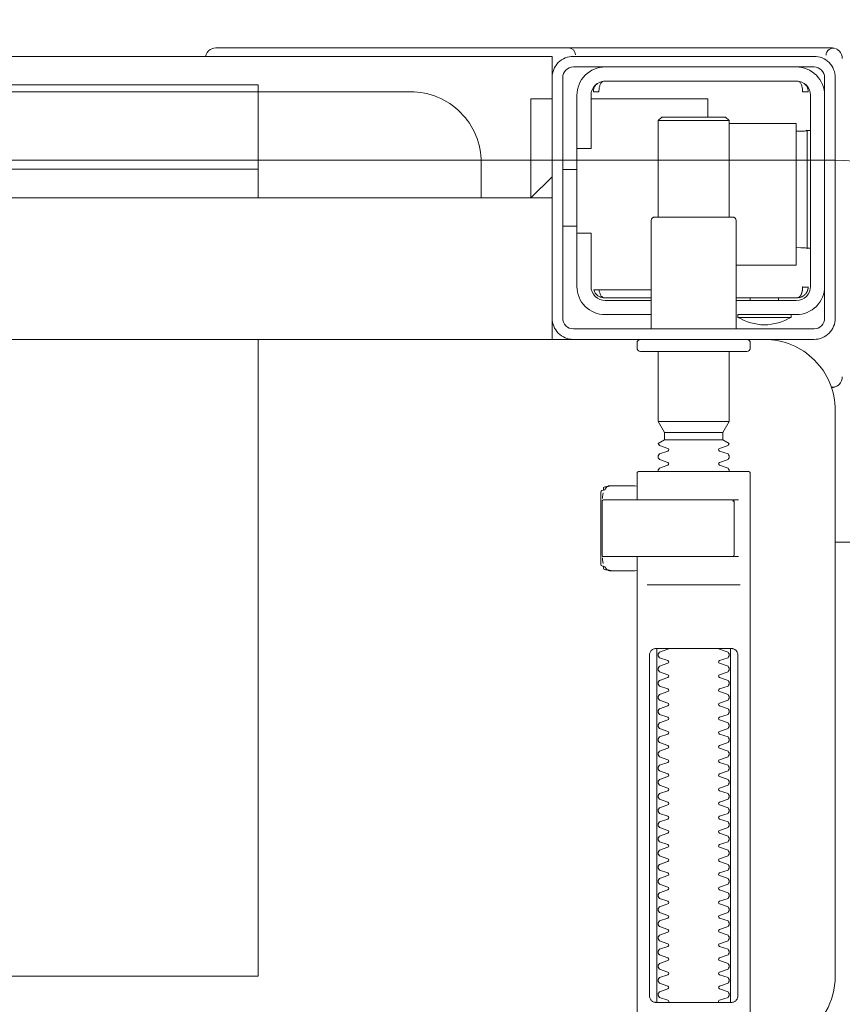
# Model space of a CAD drawing. Header units: millimetres. Extents: x 23192 to 177760, y -399809 to -79279.
# Tile 133 of 256: x 52083 to 52095, y -195408 to -195394. Entities that reach past the tile are written whole.
import ezdxf

# ---------------------------------------------------------------- set-up
doc = ezdxf.new("R2010")
doc.units = ezdxf.units.MM
doc.linetypes.add('HIDDEN2', pattern=[4.7625, 3.175, -1.5875])
doc.layers.get('0').update_dxf_attribs({"lineweight": 0})
doc.layers.add('!! 2_WYBURZENIA DO REMONTU', color=7, linetype='Continuous', lineweight=0, true_color=0x4d4d4d, plot=False)
doc.layers.add('!!_@ wypos sanit nd', color=7, linetype='Continuous', lineweight=0, plot=False)
doc.layers.add('Dimension (ISO)', color=7, linetype='Continuous', lineweight=25)
doc.styles.add('Note Text (ISO)', font='tahoma.ttf')
doc.dimstyles.new('Default (ISO)', dxfattribs={"dimscale": 5, "dimtxt": 5, "dimasz": 5, "dimexe": 3.175, "dimexo": 0, "dimgap": 0.762, "dimtad": 1, "dimdec": 0, "dimrnd": 1e-08, "dimzin": 0, "dimtxsty": 'Note Text (ISO)', "dimcen": 0.09, "dimdle": 10, "dimclrd": 256, "dimclre": 256, "dimclrt": 256, "dimazin": 0, "dimtfac": 0.70104, "dimtmove": 0, "dimatfit": 3, "dimfxl": 1, "dimtolj": 1, "dimtzin": 0, "dimlwd": -1, "dimlwe": -1, "dimarcsym": 0})

# ---------------------------------------------------------------- blocks, each defined once
blk = doc.blocks.new('A$C351F644B')
blk.add_line((-20, 17.5), (20, 17.5))
blk.add_arc((20, 15), 2.5, 0, 90)
blk = doc.blocks.new('A$Cff2eaf8b')
for points in [[(-0.15993, -0.0325), (-0.17249, -0.0325, 0.405519), (-0.172, -0.032), (-0.172, -0.0313, 0.414214), (-0.1725, -0.0308), (-0.1875, -0.0308, 0.414214), (-0.188, -0.0313), (-0.188, -0.032, 0.405519), (-0.18751, -0.0325), (-0.19, -0.0325, -0.414214), (-0.2, -0.0225), (-0.2, 0.0575, -0.266001), (-0.19506, 0.06612)], [(-0.188, 0.06265), (-0.188, -0.01362, 0.414214), (-0.1878, -0.01382), (-0.17545, -0.01382), (-0.1722, -0.01382, 0.414214), (-0.172, -0.01362), (-0.172, -0.00982)], [(-0.18353, 0.01118, 0.182836), (-0.18364, 0.01127), (-0.18485, 0.01168, 0.050055), (-0.185, 0.01194), (-0.185, 0.01222, 0.050055), (-0.18485, 0.01248), (-0.18364, 0.01289, 0.719897), (-0.18364, 0.01327), (-0.18485, 0.01368, 0.050055), (-0.185, 0.01394), (-0.185, 0.01422, 0.050055), (-0.18485, 0.01448), (-0.18364, 0.01489, 0.719897), (-0.18364, 0.01527), (-0.18485, 0.01568, 0.050055), (-0.185, 0.01594), (-0.185, 0.01622, 0.050055), (-0.18485, 0.01648), (-0.18364, 0.01689, 0.719897), (-0.18364, 0.01727), (-0.18485, 0.01768, 0.050055), (-0.185, 0.01794), (-0.185, 0.01822, 0.050055), (-0.18485, 0.01848), (-0.18364, 0.01889, 0.719897), (-0.18364, 0.01927), (-0.18485, 0.01968, 0.050055), (-0.185, 0.01994), (-0.185, 0.02022, 0.050055), (-0.18485, 0.02048), (-0.18364, 0.02089, 0.719897), (-0.18364, 0.02127), (-0.18485, 0.02168, 0.050055), (-0.185, 0.02194), (-0.185, 0.02222, 0.050055), (-0.18485, 0.02248), (-0.18364, 0.02289, 0.719897), (-0.18364, 0.02327), (-0.18485, 0.02368, 0.050055), (-0.185, 0.02394), (-0.185, 0.02422, 0.050055), (-0.18485, 0.02448), (-0.18364, 0.02489, 0.719897), (-0.18364, 0.02527), (-0.18485, 0.02568, 0.050055), (-0.185, 0.02594), (-0.185, 0.02622, 0.050055), (-0.18485, 0.02648), (-0.18364, 0.02689, 0.719897), (-0.18364, 0.02727), (-0.18485, 0.02768, 0.050055), (-0.185, 0.02794), (-0.185, 0.02822, 0.050055), (-0.18485, 0.02848), (-0.18364, 0.02889, 0.719897), (-0.18364, 0.02927), (-0.18485, 0.02968, 0.050055), (-0.185, 0.02994), (-0.185, 0.03022, 0.050055), (-0.18485, 0.03048), (-0.18364, 0.03089, 0.719897), (-0.18364, 0.03127), (-0.18485, 0.03168, 0.050055), (-0.185, 0.03194), (-0.185, 0.03222, 0.050055), (-0.18485, 0.03248), (-0.18364, 0.03289, 0.719897), (-0.18364, 0.03327), (-0.18485, 0.03368, 0.050055), (-0.185, 0.03394), (-0.185, 0.03422, 0.050055), (-0.18485, 0.03448), (-0.18364, 0.03489, 0.719897), (-0.18364, 0.03527), (-0.18485, 0.03568, 0.050055), (-0.185, 0.03594), (-0.185, 0.03622, 0.050055), (-0.18485, 0.03648), (-0.18364, 0.03689, 0.719897), (-0.18364, 0.03727), (-0.18485, 0.03768, 0.050055), (-0.185, 0.03794), (-0.185, 0.03822, 0.050055), (-0.18485, 0.03848), (-0.18364, 0.03889, 0.719897), (-0.18364, 0.03927), (-0.18485, 0.03968, 0.050055), (-0.185, 0.03994), (-0.185, 0.04022, 0.050055), (-0.18485, 0.04048), (-0.18364, 0.04089, 0.719897), (-0.18364, 0.04127), (-0.18485, 0.04168, 0.050055), (-0.185, 0.04194), (-0.185, 0.04222, 0.050055), (-0.18485, 0.04248), (-0.18364, 0.04289, 0.719897), (-0.18364, 0.04327), (-0.18485, 0.04368, 0.050055), (-0.185, 0.04394), (-0.185, 0.04422, 0.050055), (-0.18485, 0.04448), (-0.18364, 0.04489, 0.719897), (-0.18364, 0.04527), (-0.18485, 0.04568, 0.050055), (-0.185, 0.04594), (-0.185, 0.04622, 0.050055), (-0.18485, 0.04648), (-0.18364, 0.04689, 0.719897), (-0.18364, 0.04727), (-0.18485, 0.04768, 0.050055), (-0.185, 0.04794), (-0.185, 0.04822, 0.050055), (-0.18485, 0.04848), (-0.18364, 0.04889, 0.719897), (-0.18364, 0.04927), (-0.18485, 0.04968, 0.050055), (-0.185, 0.04994), (-0.185, 0.05022, 0.050055), (-0.18485, 0.05048), (-0.18364, 0.05089, 0.719897), (-0.18364, 0.05127), (-0.18485, 0.05168, 0.050055), (-0.185, 0.05194), (-0.185, 0.05222, 0.050055), (-0.18485, 0.05248), (-0.18364, 0.05289, 0.719897), (-0.18364, 0.05327), (-0.18485, 0.05368, 0.050055), (-0.185, 0.05394), (-0.185, 0.05422, 0.050055), (-0.18485, 0.05448), (-0.18364, 0.05489, 0.719897), (-0.18364, 0.05527), (-0.18485, 0.05568, 0.050055), (-0.185, 0.05594), (-0.185, 0.05622, 0.050055), (-0.18485, 0.05648), (-0.18364, 0.05689, 0.719897), (-0.18364, 0.05727), (-0.18485, 0.05768, 0.050055), (-0.185, 0.05794), (-0.185, 0.05822, 0.050055), (-0.18485, 0.05848), (-0.18364, 0.05889, 0.719897), (-0.18364, 0.05927), (-0.18485, 0.05968, 0.050055), (-0.185, 0.05994), (-0.185, 0.06022, 0.050055), (-0.18485, 0.06048), (-0.18364, 0.06089, 0.474594), (-0.18353, 0.06118)], [(-0.17647, 0.06118, 0.474594), (-0.17636, 0.06089), (-0.17515, 0.06048, 0.050055), (-0.175, 0.06022), (-0.175, 0.05994, 0.050055), (-0.17515, 0.05968), (-0.17636, 0.05927, 0.719897), (-0.17636, 0.05889), (-0.17515, 0.05848, 0.050055), (-0.175, 0.05822), (-0.175, 0.05794, 0.050055), (-0.17515, 0.05768), (-0.17636, 0.05727, 0.719897), (-0.17636, 0.05689), (-0.17515, 0.05648, 0.050055), (-0.175, 0.05622), (-0.175, 0.05594, 0.050055), (-0.17515, 0.05568), (-0.17636, 0.05527, 0.719897), (-0.17636, 0.05489), (-0.17515, 0.05448, 0.050055), (-0.175, 0.05422), (-0.175, 0.05394, 0.050055), (-0.17515, 0.05368), (-0.17636, 0.05327, 0.719897), (-0.17636, 0.05289), (-0.17515, 0.05248, 0.050055), (-0.175, 0.05222), (-0.175, 0.05194, 0.050055), (-0.17515, 0.05168), (-0.17636, 0.05127, 0.719897), (-0.17636, 0.05089), (-0.17515, 0.05048, 0.050055), (-0.175, 0.05022), (-0.175, 0.04994, 0.050055), (-0.17515, 0.04968), (-0.17636, 0.04927, 0.719897), (-0.17636, 0.04889), (-0.17515, 0.04848, 0.050055), (-0.175, 0.04822), (-0.175, 0.04794, 0.050055), (-0.17515, 0.04768), (-0.17636, 0.04727, 0.719897), (-0.17636, 0.04689), (-0.17515, 0.04648, 0.050055), (-0.175, 0.04622), (-0.175, 0.04594, 0.050055), (-0.17515, 0.04568), (-0.17636, 0.04527, 0.719897), (-0.17636, 0.04489), (-0.17515, 0.04448, 0.050055), (-0.175, 0.04422), (-0.175, 0.04394, 0.050055), (-0.17515, 0.04368), (-0.17636, 0.04327, 0.719897), (-0.17636, 0.04289), (-0.17515, 0.04248, 0.050055), (-0.175, 0.04222), (-0.175, 0.04194, 0.050055), (-0.17515, 0.04168), (-0.17636, 0.04127, 0.719897), (-0.17636, 0.04089), (-0.17515, 0.04048, 0.050055), (-0.175, 0.04022), (-0.175, 0.03994, 0.050055), (-0.17515, 0.03968), (-0.17636, 0.03927, 0.719897), (-0.17636, 0.03889), (-0.17515, 0.03848, 0.050055), (-0.175, 0.03822), (-0.175, 0.03794, 0.050055), (-0.17515, 0.03768), (-0.17636, 0.03727, 0.719897), (-0.17636, 0.03689), (-0.17515, 0.03648, 0.050055), (-0.175, 0.03622), (-0.175, 0.03594, 0.050055), (-0.17515, 0.03568), (-0.17636, 0.03527, 0.719897), (-0.17636, 0.03489), (-0.17515, 0.03448, 0.050055), (-0.175, 0.03422), (-0.175, 0.03394, 0.050055), (-0.17515, 0.03368), (-0.17636, 0.03327, 0.719897), (-0.17636, 0.03289), (-0.17515, 0.03248, 0.050055), (-0.175, 0.03222), (-0.175, 0.03194, 0.050055), (-0.17515, 0.03168), (-0.17636, 0.03127, 0.719897), (-0.17636, 0.03089), (-0.17515, 0.03048, 0.050055), (-0.175, 0.03022), (-0.175, 0.02994, 0.050055), (-0.17515, 0.02968), (-0.17636, 0.02927, 0.719897), (-0.17636, 0.02889), (-0.17515, 0.02848, 0.050055), (-0.175, 0.02822), (-0.175, 0.02794, 0.050055), (-0.17515, 0.02768), (-0.17636, 0.02727, 0.719897), (-0.17636, 0.02689), (-0.17515, 0.02648, 0.050055), (-0.175, 0.02622), (-0.175, 0.02594, 0.050055), (-0.17515, 0.02568), (-0.17636, 0.02527, 0.719897), (-0.17636, 0.02489), (-0.17515, 0.02448, 0.050055), (-0.175, 0.02422), (-0.175, 0.02394, 0.050055), (-0.17515, 0.02368), (-0.17636, 0.02327, 0.719897), (-0.17636, 0.02289), (-0.17515, 0.02248, 0.050055), (-0.175, 0.02222), (-0.175, 0.02194, 0.050055), (-0.17515, 0.02168), (-0.17636, 0.02127, 0.719897), (-0.17636, 0.02089), (-0.17515, 0.02048, 0.050055), (-0.175, 0.02022), (-0.175, 0.01994, 0.050055), (-0.17515, 0.01968), (-0.17636, 0.01927, 0.719897), (-0.17636, 0.01889), (-0.17515, 0.01848, 0.050055), (-0.175, 0.01822), (-0.175, 0.01794, 0.050055), (-0.17515, 0.01768), (-0.17636, 0.01727, 0.719897), (-0.17636, 0.01689), (-0.17515, 0.01648, 0.050055), (-0.175, 0.01622), (-0.175, 0.01594, 0.050055), (-0.17515, 0.01568), (-0.17636, 0.01527, 0.719897), (-0.17636, 0.01489), (-0.17515, 0.01448, 0.050055), (-0.175, 0.01422), (-0.175, 0.01394, 0.050055), (-0.17515, 0.01368), (-0.17636, 0.01327, 0.719897), (-0.17636, 0.01289), (-0.17515, 0.01248, 0.050055), (-0.175, 0.01222), (-0.175, 0.01194, 0.050055), (-0.17515, 0.01168), (-0.17636, 0.01127, 0.182836), (-0.17647, 0.01118)], [(-0.1857, -0.00202), (-0.1857, -0.00962), (-0.1857, -0.00202), (-0.18567, -0.00192), (-0.18559, -0.00184), (-0.17696, -0.00182), (-0.16725, -0.00182, -0.414214), (-0.16705, -0.00202), (-0.16705, -0.00962, -0.414214), (-0.16725, -0.00982), (-0.18543, -0.00982), (-0.18553, -0.00978), (-0.1856, -0.00962)], [(-0.185, -0.01382), (-0.185, -0.01406, -0.050055), (-0.18485, -0.01432), (-0.18364, -0.01473, -0.719897), (-0.18364, -0.01511), (-0.18485, -0.01552, -0.050055), (-0.185, -0.01578), (-0.185, -0.01606, -0.050055), (-0.18485, -0.01632), (-0.18364, -0.01673, -0.719897), (-0.18364, -0.01711), (-0.18485, -0.01752, -0.050055), (-0.185, -0.01778), (-0.1841, -0.0183), (-0.1841, -0.01936), (-0.185, -0.02092), (-0.185, -0.0308)], [(-0.175, -0.01382), (-0.175, -0.01406, 0.050055), (-0.17515, -0.01432), (-0.17636, -0.01473, 0.719897), (-0.17636, -0.01511), (-0.17515, -0.01552, 0.050055), (-0.175, -0.01578), (-0.175, -0.01606, 0.050055), (-0.17515, -0.01632), (-0.17636, -0.01673, 0.719897), (-0.17636, -0.01711), (-0.17515, -0.01752, 0.050055), (-0.175, -0.01778), (-0.1759, -0.0183), (-0.1759, -0.01936), (-0.175, -0.02092), (-0.175, -0.0308)], [(-0.20011, -0.02584, 0.091301), (-0.20056, -0.02614, 0.198909), (-0.20099, -0.02721)], [(-0.19945, -0.02578, 0.170835), (-0.20011, -0.02584)], [(-0.18625, -0.03562, 0.119096), (-0.19, -0.03454, 0.119096), (-0.19375, -0.03562)], [(-0.186, -0.034), (-0.186, -0.0493, 0.414214), (-0.1855, -0.0498), (-0.1745, -0.0498, 0.414214), (-0.174, -0.0493), (-0.174, -0.034)], [(-0.1985, -0.04, -0.414214), (-0.1945, -0.036), (-0.18625, -0.036), (-0.18625, -0.03562), (-0.19375, -0.03562), (-0.19375, -0.036)], [(-0.174, -0.036), (-0.1675, -0.036, -0.414214), (-0.1635, -0.04), (-0.16353, -0.0395)], [(-0.186, -0.038), (-0.1945, -0.038, 0.414214), (-0.1965, -0.04), (-0.1965, -0.067, 0.414214), (-0.1945, -0.069), (-0.1675, -0.069, 0.414214), (-0.1655, -0.067), (-0.1655, -0.0595), (-0.1635, -0.0595), (-0.1635, -0.04)], [(-0.1635, -0.0475), (-0.1655, -0.0475), (-0.1655, -0.04, 0.414214), (-0.1675, -0.038), (-0.174, -0.038)], [(-0.1945, -0.06193), (-0.19515, -0.06194), (-0.19542, -0.06194), (-0.1956, -0.06194), (-0.19567, -0.06194, 0.116465), (-0.19589, -0.062), (-0.19601, -0.06205), (-0.19601, -0.04535), (-0.19589, -0.0454, 0.116465), (-0.19567, -0.04546), (-0.19542, -0.04546), (-0.19515, -0.04546), (-0.1945, -0.04547)], [(-0.15, -0.0525), (-0.15, -0.0575, 0.414214), (-0.14, -0.0675), (-0.11847, -0.0675), (-0.11847, -0.0525)], [(-0.1675, -0.071, 0.414214), (-0.1635, -0.067), (-0.1635, -0.0595)], [(-0.1985, -0.067, 0.414214), (-0.1945, -0.071)], [(-0.20099, -0.0722, 0.198909), (-0.20056, -0.07326, 0.091301), (-0.20011, -0.07356)], [(-0.16237, -0.07369), (-0.1625, -0.07369), (-0.16269, -0.07369), (-0.16294, -0.07369), (-0.16323, -0.07369), (-0.16357, -0.07369), (-0.16393, -0.07369), (-0.16428, -0.07369), (-0.19771, -0.07369), (-0.19841, -0.07369), (-0.19903, -0.07369), (-0.19948, -0.07369), (-0.19961, -0.07369), (-0.19973, -0.07367), (-0.19984, -0.07365), (-0.20003, -0.07359, 0.517033), (-0.1987, -0.07266)], [(-0.1633, -0.0727, 0.412536), (-0.1623, -0.0737), (-0.11251, -0.0737), (-0.11222, -0.07367), (-0.11194, -0.07358), (-0.11168, -0.07345), (-0.11145, -0.07326), (-0.11126, -0.07304), (-0.11112, -0.07278), (-0.11104, -0.0725)]]:
    blk.add_lwpolyline(points, format="xyb")
for points in [[(-0.172, 0.06279), (-0.172, -0.00182)], [(-0.1852, 0.06018), (-0.1852, 0.01218)], [(-0.1748, 0.01218), (-0.1748, 0.06018)], [(-0.11847, -0.0325), (-0.11847, 0.0575), (0.11153, 0.0575), (0.11153, -0.0325)], [(-0.17342, 0.00218), (-0.18659, 0.00218)], [(-0.172, 0.00012), (-0.17167, 0.00018), (-0.1682, 0.00018), (-0.1681, 0.00018), (-0.16799, 0.00016), (-0.16789, 0.00007), (-0.16779, 0.00006), (-0.16762, 0.00005), (-0.16752, 0.00005), (-0.16741, 0.00003), (-0.1673, -0.00004), (-0.16725, -0.00018), (-0.16725, -0.00044), (-0.16711, -0.00046), (-0.16701, -0.0005), (-0.16693, -0.00056), (-0.16688, -0.0007), (-0.16688, -0.01094), (-0.16692, -0.01107), (-0.16701, -0.01115), (-0.16725, -0.0112), (-0.16725, -0.01147), (-0.16728, -0.01157), (-0.16735, -0.01164), (-0.16746, -0.01168), (-0.16762, -0.01169), (-0.16775, -0.0117), (-0.16789, -0.01172), (-0.16797, -0.01179), (-0.16807, -0.01182), (-0.1682, -0.01182), (-0.17167, -0.01182), (-0.172, -0.01177)], [(-0.16829, 0.00017), (-0.16772, 0.00003), (-0.16738, -0.00042)], [(-0.16723, -0.00083), (-0.16714, -0.00136), (-0.16713, -0.00163)], [(-0.18633, -0.00182), (-0.17526, -0.00182), (-0.17367, -0.00182)], [(-0.2, -0.00387), (-0.20939, -0.00387)], [(-0.18633, -0.00982), (-0.18551, -0.00982), (-0.18567, -0.00972), (-0.1857, -0.00962)], [(-0.16713, -0.01002), (-0.16714, -0.01028), (-0.16723, -0.01081)], [(-0.16738, -0.01122), (-0.16772, -0.01167), (-0.16829, -0.01182)], [(-0.1841, -0.0183), (-0.1759, -0.0183)], [(-0.1759, -0.01936), (-0.1841, -0.01936)], [(-0.175, -0.02092), (-0.185, -0.02092)], [(-0.20001, -0.0258), (-0.19988, -0.02576), (-0.19976, -0.02573), (-0.19963, -0.02571), (-0.19948, -0.02571)], [(-0.16, -0.0355), (-0.16, -0.0325), (0.16, -0.0325), (0.16, -0.0355)], [(-0.16, -0.0485), (-0.16, -0.0365)], [(-0.19478, -0.0384), (-0.186, -0.0384)], [(-0.192, -0.038), (-0.192, -0.0384)], [(-0.188, -0.038), (-0.188, -0.0384)], [(-0.16664, -0.0395), (-0.16666, -0.03934), (-0.16669, -0.03923), (-0.16672, -0.03912), (-0.16675, -0.03902), (-0.16679, -0.03892), (-0.16684, -0.03881), (-0.16689, -0.03872), (-0.16695, -0.03863), (-0.16702, -0.03855), (-0.1671, -0.03848), (-0.16718, -0.03843), (-0.16729, -0.0384), (-0.16718, -0.03841), (-0.16708, -0.03842), (-0.16696, -0.03845), (-0.16686, -0.03848), (-0.16677, -0.03851), (-0.16666, -0.03856), (-0.16657, -0.03861), (-0.16646, -0.03868), (-0.16636, -0.03876), (-0.16627, -0.03884), (-0.16618, -0.03894), (-0.1661, -0.03904), (-0.16603, -0.03915), (-0.16598, -0.03926), (-0.16593, -0.03938), (-0.16589, -0.0395), (-0.174, -0.0395)], [(-0.174, -0.0384), (-0.16722, -0.0384)], [(-0.185, -0.063), (-0.1945, -0.063), (-0.1945, -0.043), (-0.186, -0.043)], [(-0.19591, -0.04539), (-0.19602, -0.04539), (-0.19616, -0.04539), (-0.19632, -0.04539), (-0.1965, -0.04539)], [(-0.1615, -0.0485), (-0.1635, -0.0485)], [(-0.185, -0.0498), (-0.185, -0.06342), (-0.1845, -0.06392), (-0.1755, -0.06392), (-0.175, -0.06342), (-0.175, -0.0498)], [(0.16, -0.0555), (0.157, -0.0525), (0.16, -0.0525), (-0.16, -0.0525), (-0.157, -0.0525), (-0.16, -0.0555)], [(-0.157, -0.0525), (-0.157, -0.0665), (-0.16, -0.0665)], [(0.10602, -0.0525), (0.10602, -0.05658), (-0.11847, -0.05658)], [(-0.1615, -0.0565), (-0.1635, -0.0565)], [(-0.1965, -0.06201), (-0.19632, -0.06201), (-0.19616, -0.06201), (-0.19602, -0.06201), (-0.19591, -0.06201)], [(-0.175, -0.06342), (-0.185, -0.06342)], [(-0.182, -0.06392), (-0.182, -0.0665), (-0.1655, -0.0665)], [(-0.16636, -0.06865), (-0.16625, -0.06854), (-0.16619, -0.06847), (-0.16612, -0.06839), (-0.16606, -0.0683), (-0.16601, -0.0682), (-0.16596, -0.06811), (-0.16592, -0.06801), (-0.16589, -0.0679), (-0.16586, -0.0678), (-0.16584, -0.06769), (-0.16583, -0.06759), (-0.16583, -0.06749), (-0.16593, -0.0675), (-0.16607, -0.0675), (-0.1663, -0.0675), (-0.16641, -0.0675), (-0.16651, -0.0675), (-0.16661, -0.0675), (-0.16661, -0.0676), (-0.16662, -0.0677), (-0.16663, -0.0678), (-0.16664, -0.0679), (-0.16665, -0.068), (-0.16667, -0.06811), (-0.1667, -0.06821), (-0.16673, -0.06831), (-0.16676, -0.06841), (-0.1668, -0.06852), (-0.16685, -0.06862), (-0.1669, -0.06871), (-0.16697, -0.0688), (-0.16704, -0.06887), (-0.16712, -0.06893), (-0.16725, -0.069), (-0.19475, -0.069), (-0.19493, -0.0689), (-0.19501, -0.06882), (-0.19508, -0.06874), (-0.19513, -0.06865), (-0.19518, -0.06855), (-0.19522, -0.06846), (-0.19526, -0.06835), (-0.19529, -0.06825), (-0.19532, -0.06813), (-0.19534, -0.06803), (-0.19536, -0.06793), (-0.19537, -0.06783), (-0.19538, -0.06772), (-0.19539, -0.0676), (-0.19539, -0.0675), (-0.19617, -0.06751), (-0.19616, -0.06762), (-0.19615, -0.06772), (-0.19613, -0.06783), (-0.19611, -0.06793), (-0.19607, -0.06803), (-0.19603, -0.06813), (-0.19598, -0.06823), (-0.19593, -0.06832), (-0.19586, -0.06841), (-0.19579, -0.06849), (-0.19572, -0.06857), (-0.19563, -0.06865)], [(-0.03305, -0.0725), (-0.16, -0.0725), (-0.16, -0.0695)]]:
    blk.add_lwpolyline(points)
for points in [[(-0.17471, 0.06118), (-0.17462, 0.06118), (-0.17454, 0.06117), (-0.17445, 0.06115), (-0.17437, 0.06113), (-0.17428, 0.06109), (-0.1742, 0.06105), (-0.17413, 0.061), (-0.17406, 0.06095), (-0.174, 0.06088), (-0.17394, 0.06081), (-0.17389, 0.06072), (-0.17384, 0.06062), (-0.17381, 0.06052), (-0.17378, 0.06041), (-0.17376, 0.06029), (-0.17376, 0.06018), (-0.17376, 0.01218), (-0.17376, 0.01206), (-0.17378, 0.01195), (-0.17381, 0.01184), (-0.17384, 0.01173), (-0.17389, 0.01164), (-0.17394, 0.01155), (-0.174, 0.01148), (-0.17406, 0.01141), (-0.17413, 0.01135), (-0.1742, 0.01131), (-0.17428, 0.01126), (-0.17437, 0.01123), (-0.17445, 0.01121), (-0.17454, 0.01119), (-0.17462, 0.01118), (-0.17471, 0.01118), (-0.18529, 0.01118), (-0.18538, 0.01118), (-0.18547, 0.01119), (-0.18555, 0.01121), (-0.18564, 0.01123), (-0.18572, 0.01126), (-0.1858, 0.01131), (-0.18587, 0.01135), (-0.18594, 0.01141), (-0.18601, 0.01148), (-0.18606, 0.01155), (-0.18612, 0.01164), (-0.18616, 0.01173), (-0.1862, 0.01184), (-0.18623, 0.01195), (-0.18624, 0.01206), (-0.18625, 0.01218), (-0.18625, 0.06018), (-0.18624, 0.06029), (-0.18623, 0.06041), (-0.1862, 0.06052), (-0.18616, 0.06062), (-0.18612, 0.06072), (-0.18606, 0.06081), (-0.18601, 0.06088), (-0.18594, 0.06095), (-0.18587, 0.061), (-0.1858, 0.06105), (-0.18572, 0.06109), (-0.18564, 0.06113), (-0.18555, 0.06115), (-0.18547, 0.06117), (-0.18538, 0.06118), (-0.18529, 0.06118)], [(-0.19467, -0.0384), (-0.19467, -0.0384), (-0.19467, -0.0384), (-0.19466, -0.0384), (-0.19466, -0.0384), (-0.19466, -0.0384), (-0.19466, -0.0384), (-0.19466, -0.0384), (-0.19466, -0.0384), (-0.19466, -0.0384), (-0.19466, -0.0384), (-0.19466, -0.0384), (-0.19466, -0.0384), (-0.19466, -0.0384), (-0.19466, -0.0384), (-0.19467, -0.0384), (-0.19467, -0.0384), (-0.19467, -0.0384), (-0.19467, -0.0384), (-0.19467, -0.0384), (-0.19468, -0.0384), (-0.19468, -0.0384), (-0.19468, -0.0384), (-0.19469, -0.0384), (-0.1947, -0.0384), (-0.19471, -0.0384), (-0.19471, -0.0384), (-0.19471, -0.0384), (-0.19471, -0.0384), (-0.19472, -0.0384), (-0.19472, -0.0384), (-0.19472, -0.0384), (-0.19472, -0.03841), (-0.19473, -0.03841), (-0.19473, -0.03841), (-0.19473, -0.03841), (-0.19473, -0.03841), (-0.19473, -0.03841), (-0.19474, -0.03841), (-0.19474, -0.03841), (-0.19474, -0.03841), (-0.19474, -0.03841), (-0.19474, -0.03841), (-0.19474, -0.03841), (-0.19475, -0.03841), (-0.19475, -0.03841), (-0.19475, -0.03841), (-0.19475, -0.03841), (-0.19476, -0.03841), (-0.19476, -0.03841), (-0.19476, -0.03841), (-0.19476, -0.03841), (-0.19477, -0.03842), (-0.19477, -0.03842), (-0.19477, -0.03842), (-0.19478, -0.03842), (-0.19479, -0.03842), (-0.19479, -0.03842), (-0.1948, -0.03843), (-0.19481, -0.03843), (-0.19481, -0.03843), (-0.19482, -0.03844), (-0.19483, -0.03844), (-0.19484, -0.03844), (-0.19484, -0.03845), (-0.19485, -0.03845), (-0.19486, -0.03845), (-0.19486, -0.03846), (-0.19487, -0.03846), (-0.19488, -0.03847), (-0.19489, -0.03847), (-0.19489, -0.03848), (-0.1949, -0.03848), (-0.19491, -0.03849), (-0.19491, -0.03849), (-0.19492, -0.0385), (-0.19493, -0.0385), (-0.19493, -0.03851), (-0.19494, -0.03851), (-0.19495, -0.03852), (-0.19495, -0.03852), (-0.19496, -0.03853), (-0.19497, -0.03854), (-0.19497, -0.03854), (-0.19498, -0.03855), (-0.19499, -0.03856), (-0.19499, -0.03856), (-0.195, -0.03857), (-0.19501, -0.03858), (-0.19501, -0.03859), (-0.19502, -0.03859), (-0.19503, -0.0386), (-0.19503, -0.03861), (-0.19504, -0.03862), (-0.19505, -0.03862), (-0.19505, -0.03863), (-0.19506, -0.03864), (-0.19507, -0.03865), (-0.19507, -0.03866), (-0.19508, -0.03867), (-0.19508, -0.03868), (-0.19509, -0.03869), (-0.1951, -0.03869), (-0.1951, -0.0387), (-0.19511, -0.03871), (-0.19511, -0.03872), (-0.19512, -0.03873), (-0.19512, -0.03874), (-0.19513, -0.03875), (-0.19514, -0.03876), (-0.19514, -0.03877), (-0.19515, -0.03878), (-0.19515, -0.03879), (-0.19516, -0.0388), (-0.19516, -0.03881), (-0.19517, -0.03882), (-0.19517, -0.03884), (-0.19518, -0.03885), (-0.19518, -0.03886), (-0.19519, -0.03887), (-0.1952, -0.03888), (-0.1952, -0.03889), (-0.19521, -0.0389), (-0.19521, -0.03891), (-0.19521, -0.03893), (-0.19522, -0.03894), (-0.19522, -0.03895), (-0.19523, -0.03896), (-0.19523, -0.03897), (-0.19524, -0.03899), (-0.19524, -0.039), (-0.19525, -0.03901), (-0.19525, -0.03902), (-0.19526, -0.03905), (-0.19527, -0.03907), (-0.19528, -0.0391), (-0.19528, -0.03912), (-0.19529, -0.03915), (-0.1953, -0.03918), (-0.19531, -0.0392), (-0.19531, -0.03923), (-0.19532, -0.03926), (-0.19532, -0.03928), (-0.19533, -0.03931), (-0.19533, -0.03933), (-0.19534, -0.03936), (-0.19534, -0.03939), (-0.19535, -0.03941), (-0.19535, -0.03944), (-0.19536, -0.03947), (-0.19536, -0.03949), (-0.19536, -0.03952), (-0.19537, -0.03955), (-0.19537, -0.03957), (-0.19537, -0.0396), (-0.19537, -0.03961), (-0.19537, -0.03962), (-0.19538, -0.03963), (-0.19538, -0.03963), (-0.19538, -0.03964), (-0.19538, -0.03965), (-0.19538, -0.03965), (-0.19538, -0.03966), (-0.19538, -0.03966), (-0.19538, -0.03967), (-0.19538, -0.03967), (-0.19538, -0.03968), (-0.19538, -0.03969), (-0.19538, -0.03969), (-0.19538, -0.0397), (-0.19538, -0.0397), (-0.19538, -0.0397), (-0.19538, -0.03971), (-0.19538, -0.03971), (-0.19538, -0.03972), (-0.19538, -0.03972), (-0.19538, -0.03972), (-0.19538, -0.03973), (-0.19538, -0.03973), (-0.19538, -0.03973), (-0.19538, -0.03974), (-0.19538, -0.03974), (-0.19538, -0.03974), (-0.19538, -0.03974), (-0.19538, -0.03975), (-0.19538, -0.03975), (-0.19538, -0.03975), (-0.19538, -0.03976), (-0.19538, -0.03976), (-0.19538, -0.03977), (-0.19538, -0.03977), (-0.19539, -0.03978), (-0.19539, -0.03978), (-0.19539, -0.03979), (-0.19539, -0.03979), (-0.19539, -0.03979), (-0.19539, -0.0398), (-0.19539, -0.0398), (-0.19539, -0.03981), (-0.19539, -0.03981), (-0.19539, -0.03982), (-0.19538, -0.03982), (-0.19538, -0.03983), (-0.19538, -0.03983), (-0.19538, -0.03984), (-0.19538, -0.03984), (-0.19538, -0.03984), (-0.19538, -0.03985), (-0.19538, -0.03986), (-0.19538, -0.03986), (-0.19538, -0.03987), (-0.19538, -0.03987), (-0.19538, -0.03987), (-0.19538, -0.03988), (-0.19538, -0.03988), (-0.19538, -0.03989), (-0.19538, -0.03989), (-0.19538, -0.03989), (-0.19538, -0.03989), (-0.19538, -0.0399), (-0.19538, -0.0399), (-0.19539, -0.0399), (-0.19539, -0.0399), (-0.19539, -0.0399), (-0.19539, -0.0399), (-0.19539, -0.0399), (-0.19539, -0.03991), (-0.1954, -0.03991), (-0.1954, -0.03991), (-0.1954, -0.03991), (-0.1954, -0.03991), (-0.1954, -0.03991), (-0.19541, -0.03991), (-0.19541, -0.03991), (-0.19542, -0.03991), (-0.19542, -0.03991), (-0.19543, -0.0399), (-0.19544, -0.0399), (-0.19545, -0.0399), (-0.19545, -0.0399), (-0.19546, -0.0399), (-0.19546, -0.0399), (-0.19547, -0.0399), (-0.19547, -0.0399), (-0.19548, -0.0399), (-0.19549, -0.0399), (-0.1955, -0.0399), (-0.1955, -0.0399), (-0.19551, -0.0399), (-0.19552, -0.0399), (-0.19553, -0.0399), (-0.19554, -0.0399), (-0.19555, -0.0399), (-0.19556, -0.0399), (-0.19557, -0.0399), (-0.19558, -0.0399), (-0.19559, -0.0399), (-0.19561, -0.0399), (-0.19564, -0.0399), (-0.19566, -0.0399), (-0.19568, -0.0399), (-0.1957, -0.0399), (-0.19574, -0.0399), (-0.19576, -0.0399), (-0.19578, -0.0399), (-0.19595, -0.0399), (-0.19596, -0.0399), (-0.19598, -0.0399), (-0.19599, -0.0399), (-0.19601, -0.0399), (-0.19602, -0.0399), (-0.19603, -0.0399), (-0.19604, -0.0399), (-0.19605, -0.0399), (-0.19606, -0.0399), (-0.19607, -0.0399), (-0.19608, -0.0399), (-0.19609, -0.0399), (-0.1961, -0.0399), (-0.19611, -0.0399), (-0.19612, -0.0399), (-0.19613, -0.03989), (-0.19614, -0.03989), (-0.19614, -0.03989), (-0.19615, -0.03989), (-0.19615, -0.03989), (-0.19615, -0.03989), (-0.19615, -0.03989), (-0.19616, -0.03989), (-0.19616, -0.03989), (-0.19616, -0.03989), (-0.19616, -0.0399), (-0.19616, -0.0399), (-0.19616, -0.0399), (-0.19616, -0.0399), (-0.19616, -0.0399), (-0.19617, -0.0399), (-0.19617, -0.03991), (-0.19617, -0.03991), (-0.19617, -0.03991), (-0.19617, -0.03991), (-0.19617, -0.03991), (-0.19617, -0.03991), (-0.19617, -0.03991), (-0.19617, -0.03991), (-0.19617, -0.03991), (-0.19617, -0.03991), (-0.19617, -0.0399), (-0.19617, -0.0399), (-0.19617, -0.0399), (-0.19617, -0.03989), (-0.19617, -0.03989), (-0.19617, -0.03989), (-0.19617, -0.03988), (-0.19617, -0.03987), (-0.19617, -0.03986), (-0.19617, -0.03985), (-0.19617, -0.03984), (-0.19617, -0.03984), (-0.19617, -0.03984), (-0.19617, -0.03983), (-0.19617, -0.03983), (-0.19617, -0.03982), (-0.19617, -0.03982), (-0.19617, -0.03981), (-0.19616, -0.0398), (-0.19616, -0.03979), (-0.19616, -0.03979), (-0.19616, -0.03978), (-0.19616, -0.03978), (-0.19616, -0.03977), (-0.19616, -0.03977), (-0.19616, -0.03977), (-0.19616, -0.03976), (-0.19616, -0.03976), (-0.19616, -0.03975), (-0.19616, -0.03975), (-0.19616, -0.03974), (-0.19616, -0.03974), (-0.19616, -0.03973), (-0.19616, -0.03973), (-0.19616, -0.03972), (-0.19616, -0.03972), (-0.19616, -0.03972), (-0.19616, -0.03972), (-0.19616, -0.03971), (-0.19616, -0.03971), (-0.19616, -0.0397), (-0.19615, -0.0397), (-0.19615, -0.0397), (-0.19615, -0.03969), (-0.19615, -0.03969), (-0.19615, -0.03968), (-0.19615, -0.03967), (-0.19615, -0.03967), (-0.19615, -0.03966), (-0.19615, -0.03966), (-0.19615, -0.03965), (-0.19615, -0.03964), (-0.19614, -0.03964), (-0.19614, -0.03963), (-0.19614, -0.03962), (-0.19614, -0.03962), (-0.19614, -0.03961), (-0.19614, -0.0396), (-0.19614, -0.03959), (-0.19613, -0.03958), (-0.19613, -0.03958), (-0.19613, -0.03957), (-0.19613, -0.03955), (-0.19612, -0.03954), (-0.19612, -0.03952), (-0.19611, -0.0395), (-0.19611, -0.03949), (-0.1961, -0.03947), (-0.1961, -0.03945), (-0.19609, -0.03944), (-0.19609, -0.03942), (-0.19608, -0.03941), (-0.19608, -0.03939), (-0.19607, -0.03937), (-0.19607, -0.03936), (-0.19606, -0.03934), (-0.19605, -0.03933), (-0.19605, -0.03931), (-0.19604, -0.0393), (-0.19603, -0.03928), (-0.19603, -0.03927), (-0.19602, -0.03925), (-0.19601, -0.03923), (-0.196, -0.03922), (-0.196, -0.0392), (-0.19599, -0.03919), (-0.19598, -0.03918), (-0.19597, -0.03916), (-0.19596, -0.03915), (-0.19596, -0.03913), (-0.19595, -0.03912), (-0.19594, -0.0391), (-0.19593, -0.03909), (-0.19592, -0.03907), (-0.19591, -0.03906), (-0.1959, -0.03905), (-0.19589, -0.03903), (-0.19588, -0.03902), (-0.19587, -0.03901), (-0.19586, -0.03899), (-0.19585, -0.03898), (-0.19584, -0.03897), (-0.19583, -0.03895), (-0.19582, -0.03894), (-0.19581, -0.03893), (-0.1958, -0.03891), (-0.19579, -0.0389), (-0.19577, -0.03889), (-0.19576, -0.03888), (-0.19575, -0.03886), (-0.19574, -0.03885), (-0.19573, -0.03884), (-0.19572, -0.03883), (-0.1957, -0.03882), (-0.19569, -0.0388), (-0.19568, -0.03879), (-0.19567, -0.03878), (-0.19565, -0.03877), (-0.19564, -0.03876), (-0.19563, -0.03875), (-0.19562, -0.03874), (-0.1956, -0.03873), (-0.19559, -0.03872), (-0.19558, -0.03871), (-0.19556, -0.0387), (-0.19555, -0.03869), (-0.19554, -0.03868), (-0.19552, -0.03867), (-0.19551, -0.03866), (-0.19549, -0.03865), (-0.19548, -0.03864), (-0.19547, -0.03863), (-0.19545, -0.03862), (-0.19544, -0.03861), (-0.19542, -0.0386), (-0.19541, -0.0386), (-0.19539, -0.03859), (-0.19538, -0.03858), (-0.19536, -0.03857), (-0.19535, -0.03856), (-0.19533, -0.03856), (-0.19532, -0.03855), (-0.1953, -0.03854), (-0.19529, -0.03853), (-0.19527, -0.03853), (-0.19526, -0.03852), (-0.19524, -0.03851), (-0.19522, -0.03851), (-0.19521, -0.0385), (-0.19519, -0.0385), (-0.19518, -0.03849), (-0.19516, -0.03848), (-0.19515, -0.03848), (-0.19513, -0.03847), (-0.19511, -0.03847), (-0.1951, -0.03846), (-0.19508, -0.03846), (-0.19506, -0.03845), (-0.19505, -0.03845), (-0.19503, -0.03845), (-0.19502, -0.03844), (-0.195, -0.03844), (-0.19498, -0.03843), (-0.19497, -0.03843), (-0.19495, -0.03843), (-0.19493, -0.03842), (-0.19492, -0.03842), (-0.19491, -0.03842), (-0.1949, -0.03842), (-0.19489, -0.03842), (-0.19488, -0.03842), (-0.19487, -0.03841), (-0.19486, -0.03841), (-0.19485, -0.03841), (-0.19484, -0.03841), (-0.19483, -0.03841), (-0.19481, -0.03841), (-0.1948, -0.03841), (-0.19479, -0.03841), (-0.19479, -0.03841), (-0.19478, -0.03841), (-0.19478, -0.0384), (-0.19477, -0.0384), (-0.19477, -0.0384), (-0.19476, -0.0384), (-0.19475, -0.0384), (-0.19474, -0.0384), (-0.19474, -0.0384), (-0.19473, -0.0384), (-0.19473, -0.0384), (-0.19471, -0.0384), (-0.19471, -0.0384), (-0.1947, -0.0384), (-0.1947, -0.0384), (-0.19469, -0.0384), (-0.19469, -0.0384), (-0.19469, -0.0384), (-0.19469, -0.0384), (-0.19468, -0.0384), (-0.19468, -0.0384), (-0.19468, -0.0384), (-0.19468, -0.0384), (-0.19467, -0.0384), (-0.19467, -0.0384), (-0.19467, -0.0384)], [(-0.11847, -0.0685), (0.11153, -0.0685), (0.11153, -0.0675), (-0.11847, -0.0675)]]:
    blk.add_lwpolyline(points, close=True)
for points in [[(-0.2, -0.0695), (-0.2, -0.0355, -0.414214), (-0.197, -0.0325), (-0.163, -0.0325, -0.414214), (-0.16, -0.0355), (-0.16, -0.0695, -0.414214), (-0.163, -0.0725), (-0.197, -0.0725, -0.414214)], [(-0.1615, -0.0355), (-0.1615, -0.0695, -0.414214), (-0.163, -0.071), (-0.197, -0.071, -0.414214), (-0.1985, -0.0695), (-0.1985, -0.0355, -0.414214), (-0.197, -0.034), (-0.163, -0.034, -0.414214)]]:
    blk.add_lwpolyline(points, format="xyb", close=True)
for centre, major_axis, ratio, start_param, end_param in [((-0.1852, 0.06018), (0, 0.001), 0.000289, 4.712389, 6.283185), ((-0.1748, 0.06018), (0, -0.001), 0.000289, 1.570796, 3.141593), ((-0.1852, 0.01218), (0, -0.001), 0.000289, 0, 1.570796), ((-0.1748, 0.01218), (0, -0.001), 0.000289, 0, 1.570796), ((-0.16763, -0.00015), (0.000004, 0.0002), 0.133184, 0.00502, 0.005026), ((-0.16723, -0.00065), (0.000013, 0.0002), 0.223, 0.006306, 0.006351), ((-0.16763, -0.01149), (0.000004, -0.0002), 0.133184, 6.278107, 6.278112), ((-0.16723, -0.011), (0.000013, -0.0002), 0.223, 6.276731, 6.276777)]:
    blk.add_ellipse(centre, major_axis=major_axis, ratio=ratio, start_param=start_param, end_param=end_param)
blk = doc.blocks.new('*D1419')
at = {"layer": 'DEFPOINTS', "color": 0, "transparency": 16777216}
for p in [(-689.76, 120.19), (510.24, 120.19), (510.24, 18.75)]:
    blk.add_point(p, dxfattribs=at)
at = {"layer": 'Dimension (ISO)', "transparency": 16777216}
for p, q in [((-689.76, 120.19), (-689.76, 2.88)), ((510.24, 120.19), (510.24, 2.88)), ((-664.76, 18.75), (485.24, 18.75))]:
    blk.add_line(p, q, dxfattribs=at)
for points in [[(-664.76, 22.92), (-664.76, 14.58), (-689.76, 18.75)], [(485.24, 22.92), (485.24, 14.58), (510.24, 18.75)]]:
    blk.add_solid(points, dxfattribs=at)
at = {"layer": 'Dimension (ISO)', "lineweight": 9, "transparency": 16777216, "insert": (-160.63, 48.6), "char_height": 25, "attachment_point": 1, "style": 'Note Text (ISO)'}
blk.add_mtext('\\A1;1200', dxfattribs=at)
blk = doc.blocks.new('A$C11ef928a')
at = {"layer": 'Dimension (ISO)', "lineweight": 9}
dim = blk.add_linear_dim(base=(510.24, 18.75), p1=(-689.76, 120.19), p2=(510.24, 120.19), angle=180, dimstyle='Default (ISO)', override={"dimdec": 0, "dimlfac": 1, "dimtp": 0, "dimtm": 0, "dimtdec": 2, "dimtofl": 0, "dimatfit": 1}, dxfattribs=at)
dim.commit()
dim.dimension.update_dxf_attribs({"geometry": '*D1419', "text_midpoint": (-125.68, 18.75), "dimtype": 128})

msp = doc.modelspace()

# ---------------------------------------------------------------- block references
at = {"layer": '!! 2_WYBURZENIA DO REMONTU', "linetype": 'HIDDEN2', "ltscale": 3}
msp.add_blockref('A$C351F644B', (52074.71142, -195413.5883), dxfattribs=at)
at = {"layer": '!!_@ wypos sanit nd', "xscale": 100, "yscale": 100, "zscale": 100, "rotation": 180}
msp.add_blockref('A$Cff2eaf8b', (52074.71125, -195401.87226), dxfattribs=at)
at = {"xscale": -0.1, "yscale": 0.1, "zscale": 0.1, "rotation": 90}
msp.add_blockref('A$C11ef928a', (82225.12684, -195364.3052), dxfattribs=at)

doc.saveas('drawing.dxf')
